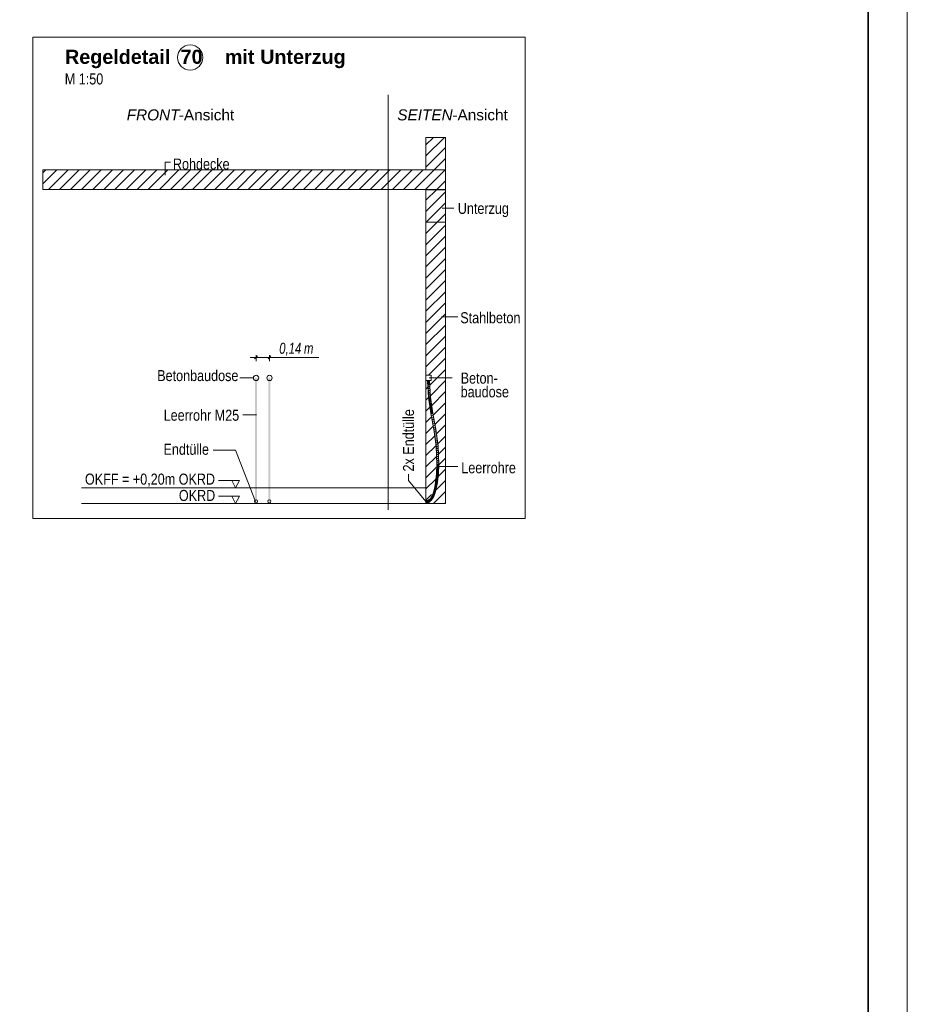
# Model space of a CAD drawing. Extents: x -620 to 300, y 62 to 1112.
# Tile 60 of 71: x 187 to 300, y 490 to 615. Entities that reach past the tile are written whole.
import ezdxf
from ezdxf.lldxf.tags import DXFTag

# ---------------------------------------------------------------- set-up
doc = ezdxf.new("R2010")
doc.units = 0
doc.layers.get('0').update_dxf_attribs({"lineweight": 13})
for name, color, linetype, lineweight, true_color in [('E_Aussparung Bemaßung-A06GA1MX8I', 5, 'Continuous', 9, 0x0000ff), ('E_Betonbaudose', 1, 'Continuous', 13, 0xff0000), ('E_Detail_Beschriftung', 7, 'Continuous', 13, 0x009900), ('E_Detail_Wandschraffur', 7, 'Continuous', 5, 0xc0c0c0), ('E_Leerrohr 25-A06GA1MY8I', 7, 'Continuous', 9, 0xff8000), ('E_Leerrohr 25-Shading', 7, 'Continuous', 9, 0xff8000), ('E_Leerrohr Beschriftung', 1, 'Continuous', 9, 0xff0000)]:
    doc.layers.add(name, color=color, linetype=linetype, lineweight=lineweight, true_color=true_color)
doc.layers.add('E_Detail_Linie_Text_Bem', color=7, linetype='Continuous', lineweight=13)
doc.layers.add('iwb_Plankopf Rahmen', color=7, linetype='Continuous', lineweight=35)
doc.styles.get("Standard").update_dxf_attribs({"font": 'ARIALN.TTF'})
tags = doc.linetypes.add('fein_strichliert', pattern=[4, 1, -2, 1]).pattern_tags.tags
tags[8:9] = [DXFTag(74, 4), DXFTag(75, 0), DXFTag(340, '0'), DXFTag(46, 0.0), DXFTag(50, 0.0), DXFTag(44, 0.0), DXFTag(45, 0.0)]
tags[6:7] = [DXFTag(74, 4), DXFTag(75, 0), DXFTag(340, '0'), DXFTag(46, 0.0), DXFTag(50, 0.0), DXFTag(44, 0.0), DXFTag(45, 0.0)]
tags[4:5] = [DXFTag(74, 4), DXFTag(75, 0), DXFTag(340, '0'), DXFTag(46, 0.0), DXFTag(50, 0.0), DXFTag(44, 0.0), DXFTag(45, 0.0)]
tags = doc.linetypes.add('fein_strichliert-A06GA1N18I', pattern=[4, 1, -2, 1]).pattern_tags.tags
tags[8:9] = [DXFTag(74, 4), DXFTag(75, 0), DXFTag(340, '0'), DXFTag(46, 0.0), DXFTag(50, 0.0), DXFTag(44, 0.0), DXFTag(45, 0.0)]
tags[6:7] = [DXFTag(74, 4), DXFTag(75, 0), DXFTag(340, '0'), DXFTag(46, 0.0), DXFTag(50, 0.0), DXFTag(44, 0.0), DXFTag(45, 0.0)]
tags[4:5] = [DXFTag(74, 4), DXFTag(75, 0), DXFTag(340, '0'), DXFTag(46, 0.0), DXFTag(50, 0.0), DXFTag(44, 0.0), DXFTag(45, 0.0)]
tags = doc.linetypes.add('STRICHPUNKT2-A06GA1MZ8I', pattern=[12.7, 6.35, -3.175, 0, -3.175]).pattern_tags.tags
tags[10:11] = [DXFTag(74, 4), DXFTag(75, 0), DXFTag(340, '0'), DXFTag(46, 0.0), DXFTag(50, 0.0), DXFTag(44, 0.0), DXFTag(45, 0.0)]
tags[8:9] = [DXFTag(74, 4), DXFTag(75, 0), DXFTag(340, '0'), DXFTag(46, 0.0), DXFTag(50, 0.0), DXFTag(44, 0.0), DXFTag(45, 0.0)]
tags[6:7] = [DXFTag(74, 4), DXFTag(75, 0), DXFTag(340, '0'), DXFTag(46, 0.0), DXFTag(50, 0.0), DXFTag(44, 0.0), DXFTag(45, 0.0)]
tags[4:5] = [DXFTag(74, 4), DXFTag(75, 0), DXFTag(340, '0'), DXFTag(46, 0.0), DXFTag(50, 0.0), DXFTag(44, 0.0), DXFTag(45, 0.0)]

# ---------------------------------------------------------------- blocks, each defined once
blk = doc.blocks.new('Shading-A06GA12D8I', base_point=(172.05, 724.32))
at = {"layer": 'E_Leerrohr 25-Shading', "color": 32, "true_color": 0xd96d00}
for points in [[(239.22, 569.27), (239.14, 569.27), (239.22, 569.26), (239.14, 569.26)], [(239.24, 569.26), (239.2, 569.26), (239.28, 568.87), (239.2, 568.87)], [(239.25, 569.27), (239.22, 569.27), (239.25, 569.26), (239.22, 569.26)], [(239.27, 569.26), (239.24, 569.26), (239.29, 568.87), (239.28, 568.87)], [(239.3, 569.27), (239.25, 569.27), (239.3, 569.26), (239.25, 569.26)], [(239.29, 568.87), (239.33, 568.87), (239.27, 569.26), (239.33, 569.26)], [(239.3, 569.26), (239.33, 569.26), (239.3, 569.27), (239.33, 569.27)], [(239.33, 569.27), (239.33, 569.26), (239.44, 569.27), (239.44, 569.26)], [(239.33, 569.26), (239.45, 569.16), (239.45, 569.26)], [(239.33, 569.26), (239.33, 568.87), (239.45, 569.16), (239.42, 568.87)], [(239.42, 568.87), (239.45, 568.87), (239.45, 569.16)], [(239.44, 569.26), (239.52, 569.26), (239.44, 569.27), (239.52, 569.27)], [(239.01, 553.89), (239.01, 554.03), (239, 553.89), (239, 554.03)], [(239, 553.84), (239.01, 553.84), (239, 553.89), (239.01, 553.89)], [(239.01, 553.81), (239.01, 553.84), (239, 553.81), (239, 553.84)], [(239, 553.73), (239.01, 553.73), (239, 553.81), (239.01, 553.81)], [(239, 553.65), (239.01, 553.65), (239, 553.73), (239.01, 553.73)], [(239.4, 553.87), (239.4, 553.97), (239.37, 553.87), (239.01, 553.97)], [(239.11, 553.85), (239.01, 553.97), (239.01, 553.84)], [(239.11, 553.85), (239.33, 553.86), (239.01, 553.97), (239.37, 553.87)], [(239.01, 553.84), (239.4, 553.84), (239.4, 553.85)], [(239.11, 553.84), (239.01, 553.84), (239.21, 553.83), (239.25, 553.82)], [(239.01, 553.72), (239.25, 553.82), (239.01, 553.84)], [(239.4, 553.83), (239.4, 553.84), (239.01, 553.84)], [(239.25, 553.82), (239.01, 553.72), (239.23, 553.76), (239.12, 553.73)], [(239.4, 553.72), (239.35, 553.75), (239.01, 553.72)], [(239.21, 553.85), (239.31, 553.86), (239.11, 553.85), (239.33, 553.86)], [(239.11, 553.85), (239.4, 553.85), (239.4, 553.86)], [(239.4, 553.81), (239.4, 553.83), (239.11, 553.84)], [(239.12, 553.73), (239.35, 553.75), (239.3, 553.79)], [(239.4, 553.86), (239.38, 553.87), (239.21, 553.85)], [(239.25, 553.82), (239.4, 553.81), (239.21, 553.83)], [(239.25, 553.82), (239.23, 553.76), (239.29, 553.8)], [(239.23, 553.76), (239.3, 553.79), (239.29, 553.8)], [(239.31, 553.81), (239.25, 553.82), (239.29, 553.8)], [(239.4, 553.81), (239.25, 553.82), (239.4, 553.79)], [(239.3, 553.79), (239.31, 553.81), (239.29, 553.8)], [(239.3, 553.79), (239.35, 553.8), (239.31, 553.81), (239.33, 553.8)], [(239.35, 553.75), (239.4, 553.79), (239.3, 553.79), (239.35, 553.8)], [(239.31, 553.86), (239.38, 553.87), (239.33, 553.86)], [(239.33, 553.86), (239.38, 553.87), (239.37, 553.87)], [(239.4, 553.79), (239.33, 553.8), (239.4, 553.79)], [(239.4, 553.79), (239.35, 553.75), (239.4, 553.76)], [(239.35, 553.75), (239.4, 553.72), (239.4, 553.76)], [(239.4, 553.87), (239.4, 553.87), (239.38, 553.87), (239.37, 553.87)], [(239.38, 553.87), (239.4, 553.86), (239.4, 553.87)]]:
    blk.add_solid(points, dxfattribs=at)
at = {"layer": 'E_Leerrohr 25-Shading', "color": 34, "true_color": 0xb05800}
for points in [[(239.2, 569.26), (239.37, 567.12), (239.29, 568.44)], [(239.37, 567.12), (239.2, 569.26), (239.34, 567.12)], [(239.23, 569.26), (239.2, 569.26), (239.25, 569.06), (239.29, 568.44)], [(239.25, 569.06), (239.25, 569.06), (239.23, 569.26), (239.24, 569.26)], [(239.25, 569.06), (239.24, 569.26), (239.24, 569.26)], [(239.49, 568.48), (239.42, 569.26), (239.43, 569.05)], [(239.49, 568.48), (239.46, 569.08), (239.42, 569.26), (239.45, 569.26)], [(239.55, 567.14), (239.49, 568.48), (239.43, 569.05)], [(239.49, 566.34), (239.34, 567.12), (239.46, 566.33)], [(239.49, 566.34), (239.48, 566.41), (239.34, 567.12), (239.37, 567.12)], [(239.77, 565.73), (239.59, 567.14), (239.55, 567.14)], [(239.77, 565.73), (239.8, 565.58), (239.59, 567.14), (239.86, 565.36)], [(239.56, 565.67), (239.49, 566.34), (239.46, 566.33)], [(239.69, 565.07), (239.48, 566.41), (239.65, 565.07), (239.56, 565.67)], [(239.8, 565.58), (239.77, 565.73), (239.79, 565.62)], [(239.78, 565.65), (239.77, 565.73), (239.86, 565.1)], [(239.69, 565.07), (239.65, 565.07), (240.06, 563.04), (240.02, 563.03)], [(239.89, 565.11), (239.78, 565.65), (239.86, 565.1)], [(239.89, 565.11), (239.9, 565.11), (239.79, 565.62), (239.8, 565.58)], [(239.8, 565.58), (239.9, 565.11), (239.86, 565.36)], [(240.27, 563.07), (239.98, 564.66), (239.86, 565.1), (239.89, 565.11)], [(240.27, 563.07), (239.86, 565.1), (240.23, 563.06)], [(239.98, 564.66), (239.9, 565.11), (239.89, 565.11)], [(240.06, 563.04), (240.02, 563.03), (240.34, 560.91), (240.32, 560.91)], [(240.35, 560.91), (240.06, 563.04), (240.34, 560.91)], [(240.27, 563.07), (240.23, 563.06), (240.57, 560.93), (240.53, 560.93)], [(240.34, 560.74), (240.34, 560.91), (240.32, 560.74), (240.32, 560.91)], [(240.34, 560.28), (240.34, 560.74), (240.32, 560.74)], [(240.39, 559.19), (240.34, 560.91), (240.34, 560.28)], [(240.34, 560.91), (240.39, 559.19), (240.35, 560.91), (240.38, 559.7)], [(240.38, 559.7), (240.36, 560.75), (240.35, 560.91)], [(240.45, 558.61), (240.36, 560.75), (240.41, 558.61), (240.39, 559.19)], [(240.65, 558.66), (240.53, 560.93), (240.55, 560.31)], [(240.65, 558.66), (240.66, 558.61), (240.53, 560.93), (240.57, 560.93)], [(240.6, 559.21), (240.65, 558.66), (240.55, 560.31)], [(240.45, 558.61), (240.41, 558.61), (240.35, 557.37), (240.34, 557.37)], [(240.38, 557.37), (240.45, 558.61), (240.35, 557.37), (240.45, 558.61)], [(240.59, 557.35), (240.62, 558.61), (240.55, 557.35)], [(240.59, 557.35), (240.61, 557.74), (240.62, 558.61), (240.63, 558.61)], [(240.63, 558.61), (240.66, 558.61), (240.6, 559.21), (240.65, 558.66)], [(240.6, 559.21), (240.62, 558.61), (240.63, 558.61)], [(240.61, 557.74), (240.66, 558.61), (240.63, 558.61)], [(240.66, 558.61), (240.66, 558.61), (240.65, 558.66)], [(240.17, 556.04), (240.19, 556.04), (240.29, 557.03), (240.24, 556.42)], [(240.24, 556.42), (240.21, 556.04), (240.38, 557.37)], [(240.29, 557.03), (240.24, 556.42), (240.35, 557.37), (240.38, 557.37)], [(240.35, 557.37), (240.34, 557.37), (240.29, 557.03)], [(240.51, 557.02), (240.38, 556.02), (240.41, 556.01)], [(240.42, 556.01), (240.51, 557.02), (240.41, 556.01)], [(240.51, 557.02), (240.42, 556.01), (240.49, 556.58)], [(240.51, 557.02), (240.51, 557.02), (240.59, 557.35), (240.49, 556.58)], [(240.51, 557.02), (240.59, 557.35), (240.55, 557.35)], [(240.08, 555.53), (240.11, 555.52), (240.14, 555.78), (240.16, 555.78)], [(240.16, 555.78), (240.11, 555.52), (240.16, 555.78), (240.11, 555.52)], [(240.11, 555.52), (240.11, 555.52), (240.16, 555.78)], [(240.19, 556.04), (240.17, 556.04), (240.14, 555.78), (240.13, 555.79)], [(240.14, 555.78), (240.16, 555.78), (240.19, 556.04), (240.21, 556.04)], [(240.16, 555.78), (240.16, 555.78), (240.21, 556.04)], [(240.19, 556.04), (240.21, 556.04), (240.24, 556.42)], [(240.32, 555.47), (240.34, 555.75), (240.28, 555.48)], [(240.32, 555.47), (240.35, 555.63), (240.34, 555.75), (240.37, 555.74)], [(240.41, 556.01), (240.38, 556.02), (240.37, 555.74), (240.34, 555.75)], [(240.35, 555.63), (240.37, 555.74), (240.37, 555.74)], [(240.37, 555.74), (240.42, 556.01), (240.37, 555.74), (240.41, 556.01)], [(239.7, 554.4), (239.66, 554.35), (239.72, 554.4), (239.63, 554.29)], [(239.67, 554.39), (239.66, 554.35), (239.69, 554.41), (239.7, 554.4)], [(239.69, 554.41), (239.69, 554.41), (239.67, 554.39)], [(239.69, 554.41), (239.69, 554.41), (239.72, 554.47), (239.72, 554.45)], [(239.72, 554.45), (239.69, 554.41), (239.72, 554.43), (239.7, 554.4)], [(239.8, 554.59), (239.79, 554.59), (239.72, 554.47)], [(239.72, 554.47), (239.72, 554.45), (239.8, 554.59), (239.8, 554.58)], [(239.8, 554.58), (239.72, 554.45), (239.81, 554.58), (239.72, 554.43)], [(239.81, 554.58), (239.72, 554.43), (239.82, 554.58), (239.72, 554.4)], [(239.72, 554.4), (239.72, 554.39), (239.82, 554.58)], [(239.72, 554.4), (239.72, 554.39), (239.72, 554.4)], [(239.79, 554.59), (239.8, 554.59), (239.82, 554.67), (239.82, 554.64)], [(239.82, 554.64), (239.8, 554.59), (239.82, 554.63), (239.8, 554.58)], [(239.82, 554.63), (239.8, 554.58), (239.82, 554.6), (239.81, 554.58)], [(239.81, 554.58), (239.82, 554.58), (239.82, 554.6)], [(239.97, 555.03), (239.95, 555.03), (239.82, 554.67)], [(239.82, 554.67), (239.82, 554.64), (239.97, 555.03), (239.98, 555.02)], [(239.98, 555.02), (239.82, 554.64), (239.98, 555.02), (239.82, 554.63)], [(239.98, 555.02), (239.82, 554.63), (239.99, 555.02), (239.82, 554.6)], [(239.82, 554.6), (239.82, 554.58), (239.99, 555.02)], [(239.9, 554.28), (239.98, 554.51), (239.87, 554.3)], [(239.9, 554.28), (240, 554.46), (239.98, 554.51), (240.01, 554.49)], [(239.95, 555.03), (239.97, 555.03), (240.05, 555.44), (240.01, 555.18)], [(240.01, 555.18), (239.97, 555.03), (240, 555.11), (239.98, 555.02)], [(240, 555.11), (239.98, 555.02), (240, 555.08), (239.98, 555.02)], [(239.98, 555.02), (239.99, 555.02), (240, 555.08)], [(240.03, 554.62), (239.98, 554.51), (239.99, 554.51)], [(240, 555.08), (239.99, 555.02), (240.11, 555.52)], [(240.01, 554.49), (240.03, 554.62), (239.99, 554.51)], [(240.11, 555.52), (240.01, 555.18), (240.11, 555.52), (240, 555.11)], [(240.11, 555.52), (240, 555.11), (240.11, 555.52), (240, 555.08)], [(240, 554.46), (240.02, 554.49), (240.01, 554.49)], [(240.05, 555.44), (240.01, 555.18), (240.08, 555.53), (240.11, 555.52)], [(240.01, 554.49), (240.17, 554.96), (240.03, 554.62), (240.16, 554.97)], [(240.02, 554.49), (240.19, 554.96), (240.01, 554.49), (240.17, 554.96)], [(240.08, 555.53), (240.08, 555.53), (240.05, 555.44)], [(240.26, 555.4), (240.16, 554.97), (240.17, 554.96)], [(240.19, 554.96), (240.26, 555.4), (240.17, 554.96)], [(240.26, 555.4), (240.19, 554.96), (240.21, 555.02)], [(240.26, 555.4), (240.26, 555.4), (240.32, 555.47), (240.21, 555.02)], [(240.26, 555.4), (240.32, 555.47), (240.28, 555.48)], [(239.1, 553.94), (239.09, 553.97), (239.01, 553.95), (239.01, 553.97)], [(239.01, 553.93), (239.1, 553.94), (239.01, 553.95), (239.1, 553.94)], [(239.12, 553.73), (239.12, 553.76), (239.01, 553.72), (239.01, 553.76)], [(239.09, 553.97), (239.1, 553.94), (239.18, 553.99), (239.11, 553.95)], [(239.1, 553.94), (239.1, 553.94), (239.11, 553.95)], [(239.11, 553.95), (239.1, 553.94), (239.17, 553.95), (239.14, 553.95)], [(239.18, 553.99), (239.11, 553.95), (239.18, 553.96), (239.17, 553.95)], [(239.23, 553.75), (239.23, 553.78), (239.12, 553.73), (239.12, 553.76)], [(239.14, 553.95), (239.18, 553.95), (239.18, 553.96)], [(239.26, 554), (239.25, 554.01), (239.18, 553.96), (239.18, 553.99)], [(239.18, 553.95), (239.27, 553.98), (239.18, 553.96), (239.26, 554)], [(239.34, 553.78), (239.33, 553.81), (239.23, 553.75), (239.23, 553.78)], [(239.3, 554.03), (239.25, 554.01), (239.26, 554)], [(239.27, 553.98), (239.3, 554.03), (239.26, 554)], [(239.27, 553.98), (239.34, 554.01), (239.3, 554.03), (239.32, 554.04)], [(239.44, 554.07), (239.42, 554.1), (239.34, 554.01), (239.32, 554.04)], [(239.44, 553.82), (239.42, 553.86), (239.34, 553.78), (239.33, 553.81)], [(239.42, 554.1), (239.43, 554.09), (239.51, 554.16), (239.52, 554.15)], [(239.44, 553.82), (239.47, 553.88), (239.42, 553.86)], [(239.43, 554.09), (239.44, 554.07), (239.52, 554.15), (239.53, 554.14)], [(239.44, 553.82), (239.56, 553.9), (239.47, 553.88), (239.55, 553.92)], [(239.55, 553.92), (239.54, 553.93), (239.47, 553.88)], [(239.59, 554.24), (239.58, 554.25), (239.51, 554.16), (239.5, 554.17)], [(239.51, 554.16), (239.52, 554.15), (239.59, 554.24), (239.6, 554.24)], [(239.6, 554.24), (239.52, 554.15), (239.61, 554.23), (239.52, 554.15)], [(239.52, 554.15), (239.53, 554.14), (239.61, 554.23)], [(239.54, 553.93), (239.66, 554), (239.56, 553.95)], [(239.54, 553.93), (239.65, 553.97), (239.66, 554), (239.67, 553.99)], [(239.65, 553.97), (239.54, 553.93), (239.55, 553.92)], [(239.56, 553.9), (239.65, 553.97), (239.55, 553.92)], [(239.66, 554), (239.65, 554.02), (239.56, 553.95)], [(239.58, 554.25), (239.58, 554.25), (239.67, 554.39), (239.66, 554.35)], [(239.66, 554.35), (239.58, 554.25), (239.63, 554.29), (239.59, 554.24)], [(239.63, 554.29), (239.59, 554.24), (239.62, 554.25), (239.6, 554.24)], [(239.6, 554.24), (239.61, 554.23), (239.62, 554.25)], [(239.62, 554.25), (239.61, 554.23), (239.72, 554.39)], [(239.72, 554.4), (239.63, 554.29), (239.72, 554.39), (239.62, 554.25)], [(239.71, 554.03), (239.77, 554.1), (239.65, 554.02), (239.75, 554.12)], [(239.71, 554.03), (239.65, 554.02), (239.66, 554)], [(239.67, 553.99), (239.71, 554.03), (239.66, 554)], [(239.9, 554.28), (239.87, 554.3), (239.77, 554.1), (239.75, 554.12)]]:
    blk.add_solid(points, dxfattribs=at)
at = {"layer": 'E_Leerrohr 25-Shading', "color": 30, "true_color": 0xf57b00}
for points in [[(239.24, 569.26), (239.25, 569.06), (239.33, 569.26), (239.3, 568.62)], [(239.3, 568.62), (239.25, 569.06), (239.29, 568.44)], [(239.37, 567.12), (239.3, 568.62), (239.29, 568.44)], [(239.3, 568.62), (239.35, 568.18), (239.33, 569.26)], [(239.37, 567.12), (239.46, 567.13), (239.3, 568.62), (239.46, 567.13)], [(239.33, 569.26), (239.35, 568.18), (239.39, 568.23), (239.4, 567.67)], [(239.42, 569.26), (239.33, 569.26), (239.55, 567.14), (239.46, 567.13)], [(239.4, 567.67), (239.46, 567.13), (239.39, 568.23)], [(239.57, 566.44), (239.46, 567.13), (239.48, 566.41), (239.37, 567.12)], [(239.77, 565.73), (239.55, 567.14), (239.57, 566.44), (239.46, 567.13)], [(239.69, 565.07), (239.78, 565.09), (239.48, 566.41), (239.55, 566.43)], [(239.78, 565.09), (239.57, 566.44), (239.55, 566.43)], [(239.86, 565.1), (239.77, 565.73), (239.78, 565.09), (239.57, 566.44)], [(239.78, 565.09), (239.69, 565.07), (240.15, 563.05), (240.06, 563.04)], [(239.86, 565.1), (239.78, 565.09), (240.23, 563.06), (240.15, 563.05)], [(240.15, 563.05), (240.06, 563.04), (240.44, 560.92), (240.35, 560.91)], [(240.23, 563.06), (240.15, 563.05), (240.53, 560.93), (240.44, 560.92)], [(240.45, 560.75), (240.44, 560.92), (240.36, 560.75), (240.35, 560.91)], [(240.53, 558.61), (240.45, 560.75), (240.45, 558.61), (240.36, 560.75)], [(240.53, 560.93), (240.44, 560.92), (240.62, 558.61), (240.53, 558.61)], [(240.53, 558.61), (240.45, 558.61), (240.46, 557.36), (240.38, 557.37)], [(240.62, 558.61), (240.53, 558.61), (240.55, 557.35), (240.46, 557.36)], [(240.46, 557.36), (240.38, 557.37), (240.29, 556.03), (240.21, 556.04)], [(240.55, 557.35), (240.46, 557.36), (240.38, 556.02), (240.29, 556.03)], [(240.25, 555.76), (240.16, 555.78), (240.2, 555.5), (240.11, 555.52)], [(240.29, 556.03), (240.21, 556.04), (240.25, 555.76), (240.16, 555.78)], [(240.34, 555.75), (240.25, 555.76), (240.28, 555.48), (240.2, 555.5)], [(240.38, 556.02), (240.29, 556.03), (240.34, 555.75), (240.25, 555.76)], [(239.9, 554.54), (239.82, 554.58), (239.8, 554.35), (239.72, 554.39)], [(239.98, 554.51), (239.9, 554.54), (239.87, 554.3), (239.8, 554.35)], [(240.07, 554.99), (239.99, 555.02), (239.9, 554.54), (239.82, 554.58)], [(240.16, 554.97), (240.07, 554.99), (239.98, 554.51), (239.9, 554.54)], [(240.2, 555.5), (240.11, 555.52), (240.07, 554.99), (239.99, 555.02)], [(240.28, 555.48), (240.2, 555.5), (240.16, 554.97), (240.07, 554.99)], [(239.11, 553.85), (239.1, 553.94), (239.01, 553.84), (239.01, 553.93)], [(239.12, 553.76), (239.11, 553.85), (239.01, 553.76), (239.01, 553.84)], [(239.1, 553.94), (239.14, 553.94), (239.14, 553.95)], [(239.1, 553.94), (239.11, 553.85), (239.14, 553.94)], [(239.14, 553.94), (239.11, 553.85), (239.19, 553.94), (239.2, 553.87)], [(239.23, 553.78), (239.2, 553.87), (239.12, 553.76), (239.11, 553.85)], [(239.14, 553.95), (239.14, 553.94), (239.19, 553.94)], [(239.19, 553.94), (239.18, 553.95), (239.14, 553.95)], [(239.14, 553.94), (239.19, 553.94), (239.19, 553.94)], [(239.27, 553.97), (239.27, 553.98), (239.18, 553.95)], [(239.19, 553.94), (239.29, 553.92), (239.18, 553.95), (239.27, 553.97)], [(239.2, 553.87), (239.3, 553.9), (239.19, 553.94), (239.29, 553.92)], [(239.33, 553.81), (239.3, 553.9), (239.23, 553.78), (239.2, 553.87)], [(239.34, 554.01), (239.27, 553.98), (239.35, 554)], [(239.27, 553.98), (239.28, 553.97), (239.35, 554), (239.36, 553.98)], [(239.28, 553.97), (239.27, 553.98), (239.27, 553.97)], [(239.29, 553.92), (239.33, 553.91), (239.27, 553.97), (239.28, 553.97)], [(239.28, 553.97), (239.33, 553.91), (239.36, 553.98), (239.38, 553.93)], [(239.3, 553.9), (239.33, 553.91), (239.29, 553.92)], [(239.42, 553.86), (239.38, 553.93), (239.33, 553.81), (239.3, 553.9)], [(239.44, 554.07), (239.34, 554.01), (239.45, 554.06), (239.34, 554.01)], [(239.34, 554.01), (239.37, 554.01), (239.45, 554.06), (239.47, 554.03)], [(239.37, 554.01), (239.34, 554.01), (239.35, 554)], [(239.36, 553.98), (239.47, 553.99), (239.35, 554), (239.37, 554.01)], [(239.38, 553.93), (239.47, 553.99), (239.36, 553.98)], [(239.37, 554.01), (239.47, 553.99), (239.47, 554.03), (239.49, 554)], [(239.54, 553.93), (239.49, 554), (239.42, 553.86), (239.38, 553.93)], [(239.53, 554.14), (239.44, 554.07), (239.54, 554.13)], [(239.44, 554.07), (239.47, 554.06), (239.54, 554.13), (239.57, 554.1)], [(239.47, 554.06), (239.44, 554.07), (239.45, 554.06)], [(239.47, 554.03), (239.55, 554.05), (239.45, 554.06), (239.47, 554.06)], [(239.47, 554.06), (239.55, 554.05), (239.57, 554.1), (239.59, 554.08)], [(239.49, 554), (239.55, 554.05), (239.47, 554.03)], [(239.65, 554.02), (239.59, 554.08), (239.54, 553.93), (239.49, 554)], [(239.61, 554.23), (239.53, 554.14), (239.62, 554.22)], [(239.53, 554.14), (239.55, 554.14), (239.62, 554.22), (239.66, 554.19)], [(239.55, 554.14), (239.53, 554.14), (239.54, 554.13)], [(239.57, 554.1), (239.62, 554.12), (239.54, 554.13), (239.55, 554.14)], [(239.55, 554.14), (239.62, 554.12), (239.66, 554.19), (239.68, 554.18)], [(239.59, 554.08), (239.62, 554.12), (239.57, 554.1)], [(239.75, 554.12), (239.68, 554.18), (239.65, 554.02), (239.59, 554.08)], [(239.61, 554.23), (239.63, 554.23), (239.72, 554.39), (239.79, 554.35)], [(239.63, 554.23), (239.61, 554.23), (239.62, 554.22)], [(239.66, 554.19), (239.71, 554.22), (239.62, 554.22), (239.63, 554.23)], [(239.63, 554.23), (239.71, 554.22), (239.79, 554.35), (239.8, 554.35)], [(239.68, 554.18), (239.71, 554.22), (239.66, 554.19)], [(239.87, 554.3), (239.8, 554.35), (239.75, 554.12), (239.68, 554.18)]]:
    blk.add_solid(points, dxfattribs=at)
blk = doc.blocks.new('Referenz-A06GA1N48I')
at = {"layer": 'E_Aussparung Bemaßung-A06GA1MX8I', "linetype": 'Continuous', "ltscale": 0.13}
for p, q in [((216.59, 572.22), (225.34, 572.22)), ((217.17, 572.03), (217.55, 572.41)), ((217.36, 572.52), (217.36, 571.72)), ((218.88, 572.03), (219.26, 572.41)), ((219.07, 572.52), (219.07, 571.72))]:
    blk.add_line(p, q, dxfattribs=at)
at = {"layer": 'E_Betonbaudose', "linetype": 'Continuous', "ltscale": 0.13}
for p, q in [((239.01, 569.26), (239.01, 569.94)), ((239.01, 569.94), (239.69, 569.94)), ((239.69, 569.94), (239.69, 569.26)), ((239.69, 569.26), (239.01, 569.26))]:
    blk.add_line(p, q, dxfattribs=at)
for centre, radius in [((217.36, 569.6), 0.34), ((219.07, 569.6), 0.34), ((217.35, 553.89), 0.2), ((219.06, 553.89), 0.2)]:
    blk.add_circle(centre, radius, dxfattribs=at)
at = {"layer": 'E_Detail_Linie_Text_Bem', "linetype": 'fein_strichliert-A06GA1N18I', "ltscale": 0.65}
for p, q in [((251.67, 613.03), (188.9, 613.03)), ((188.9, 613.03), (188.9, 551.71)), ((251.67, 551.71), (251.67, 613.03)), ((234.2, 552.79), (234.2, 605.67)), ((188.9, 551.71), (248.64, 551.71)), ((248.64, 551.71), (251.67, 551.71))]:
    blk.add_line(p, q, dxfattribs=at)
at = {"layer": 'E_Detail_Linie_Text_Bem', "linetype": 'Continuous', "ltscale": 0.13}
for p, q in [((239.01, 600.23), (241.51, 600.23)), ((239.01, 596.1), (239.01, 600.23)), ((241.51, 600.23), (241.51, 596.1)), ((241.51, 596.1), (190.19, 596.1)), ((190.19, 596.1), (190.19, 593.6)), ((241.51, 596.1), (239.01, 596.1)), ((241.51, 593.6), (241.51, 596.1)), ((190.19, 593.6), (200.58, 593.6)), ((190.19, 593.6), (239.01, 593.6)), ((200.58, 593.6), (241.51, 593.6)), ((239.01, 593.6), (241.51, 593.6)), ((239.01, 581.8), (239.01, 593.6)), ((239.01, 593.58), (241.51, 593.58)), ((239.01, 589.44), (239.01, 593.58)), ((241.51, 593.6), (241.51, 553.6)), ((241.51, 593.58), (241.51, 589.44)), ((241.51, 589.44), (239.01, 589.44)), ((239.01, 581.6), (239.01, 581.8)), ((239.01, 553.6), (239.01, 581.6)), ((195.11, 555.6), (238.98, 555.6)), ((195.11, 553.6), (240.26, 553.6)), ((241.51, 553.6), (239.01, 553.6))]:
    blk.add_line(p, q, dxfattribs=at)
at = {"layer": 'E_Detail_Linie_Text_Bem', "color": 0, "linetype": 'Continuous', "ltscale": 0.13}
for p, q in [((205.79, 595.42), (205.79, 597.07)), ((205.79, 597.07), (206.47, 597.07)), ((242.57, 591.21), (241.06, 591.21)), ((243.07, 577.38), (241.01, 577.38)), ((217.02, 569.6), (215.3, 569.6)), ((239.42, 569.6), (242.36, 569.6)), ((215.65, 564.92), (217.43, 564.92)), ((211.9, 560.38), (214.73, 560.38)), ((214.73, 560.38), (217.27, 553.87)), ((240.39, 558.32), (243.09, 558.32)), ((236.8, 557.35), (236.8, 556.53)), ((215.25, 556.55), (212.56, 556.55)), ((214.28, 556.55), (214.74, 555.6)), ((214.74, 555.6), (215.25, 556.55)), ((236.8, 556.53), (239, 553.84)), ((215.25, 554.55), (212.56, 554.55)), ((214.28, 554.55), (214.74, 553.6)), ((214.74, 553.6), (215.25, 554.55))]:
    blk.add_line(p, q, dxfattribs=at)
at = {"layer": 'E_Detail_Linie_Text_Bem', "linetype": 'Continuous', "ltscale": 0.13}
for points in [[(217.48, 569.63), (217.48, 553.89), (217.23, 569.63), (217.23, 553.89)], [(219.19, 569.63), (219.19, 553.89), (218.94, 569.63), (218.94, 553.89)]]:
    blk.add_solid(points, dxfattribs=at)
at = {"layer": 'E_Detail_Wandschraffur', "linetype": 'fein_strichliert', "ltscale": 0.13}
for p, q in [((239.01, 597.89), (241.36, 600.23)), ((240.06, 596.1), (241.51, 597.56)), ((190.19, 594.31), (191.97, 596.1)), ((192.3, 593.6), (194.8, 596.1)), ((195.13, 593.6), (197.63, 596.1)), ((197.96, 593.6), (200.46, 596.1)), ((200.79, 593.6), (203.29, 596.1)), ((203.62, 593.6), (206.12, 596.1)), ((206.44, 593.6), (208.94, 596.1)), ((209.27, 593.6), (211.77, 596.1)), ((212.1, 593.6), (214.6, 596.1)), ((214.93, 593.6), (217.43, 596.1)), ((217.76, 593.6), (220.26, 596.1)), ((220.59, 593.6), (223.09, 596.1)), ((223.41, 593.6), (225.91, 596.1)), ((226.24, 593.6), (228.74, 596.1)), ((229.07, 593.6), (231.57, 596.1)), ((231.9, 593.6), (234.4, 596.1)), ((234.73, 593.6), (237.23, 596.1)), ((237.56, 593.6), (240.06, 596.1)), ((240.86, 594.07), (241.45, 594.67)), ((241.45, 594.67), (241.51, 594.73)), ((239.01, 592.23), (240.39, 593.6)), ((240.39, 593.6), (240.86, 594.07)), ((239.01, 589.4), (241.51, 591.9)), ((239.01, 586.57), (241.51, 589.07)), ((239.01, 583.74), (241.51, 586.24)), ((239.01, 580.91), (241.51, 583.41)), ((239.01, 578.09), (241.51, 580.59)), ((239.01, 575.26), (241.51, 577.76)), ((239.01, 572.43), (241.51, 574.93)), ((239.35, 569.94), (241.51, 572.1)), ((239.58, 567.34), (241.51, 569.27)), ((239.01, 566.77), (239.43, 567.19)), ((239.95, 564.88), (241.51, 566.44)), ((239.01, 563.94), (239.71, 564.64)), ((240.36, 562.47), (241.51, 563.62)), ((239.01, 561.12), (240.13, 562.23)), ((240.62, 559.9), (241.51, 560.79)), ((239.01, 558.29), (240.34, 559.61)), ((240.54, 556.99), (241.51, 557.96)), ((239.01, 555.46), (240.26, 556.71)), ((239.99, 553.6), (241.51, 555.13))]:
    blk.add_line(p, q, dxfattribs=at)
at = {"layer": 'E_Detail_Wandschraffur', "linetype": 'ByBlock', "ltscale": 0.13}
for p, q in [((239.01, 599.3), (239.95, 600.23)), ((239.01, 596.47), (241.51, 598.97)), ((190.19, 595.73), (190.56, 596.1)), ((190.89, 593.6), (193.39, 596.1)), ((193.72, 593.6), (196.22, 596.1)), ((196.54, 593.6), (199.04, 596.1)), ((199.37, 593.6), (201.87, 596.1)), ((202.2, 593.6), (204.7, 596.1)), ((205.03, 593.6), (207.53, 596.1)), ((207.86, 593.6), (210.36, 596.1)), ((210.69, 593.6), (213.19, 596.1)), ((213.52, 593.6), (216.02, 596.1)), ((216.34, 593.6), (218.84, 596.1)), ((219.17, 593.6), (221.67, 596.1)), ((222, 593.6), (224.5, 596.1)), ((224.83, 593.6), (227.33, 596.1)), ((227.66, 593.6), (230.16, 596.1)), ((230.49, 593.6), (232.99, 596.1)), ((233.31, 593.6), (235.81, 596.1)), ((236.14, 593.6), (238.64, 596.1)), ((238.97, 593.6), (241.47, 596.1)), ((241.47, 596.1), (241.51, 596.14)), ((239.01, 590.81), (241.51, 593.31)), ((239.01, 587.99), (241.51, 590.49)), ((239.01, 585.16), (241.51, 587.66)), ((239.01, 582.33), (241.51, 584.83)), ((239.01, 579.5), (241.51, 582)), ((239.01, 576.67), (241.51, 579.17)), ((239.01, 573.84), (241.51, 576.34)), ((239.01, 571.02), (241.51, 573.52)), ((239.49, 568.67), (241.51, 570.69)), ((239.01, 568.19), (239.31, 568.48)), ((239.76, 566.1), (241.51, 567.86)), ((239.01, 565.36), (239.56, 565.9)), ((240.17, 563.69), (241.51, 565.03)), ((239.01, 562.53), (239.9, 563.42)), ((240.53, 561.22), (241.51, 562.2)), ((239.01, 559.7), (240.27, 560.96)), ((239.01, 556.87), (240.33, 558.19)), ((240.67, 558.53), (241.51, 559.37)), ((240.3, 555.34), (241.51, 556.54)), ((239.01, 554.04), (239.7, 554.73)), ((241.4, 553.6), (241.51, 553.72))]:
    blk.add_line(p, q, dxfattribs=at)
at = {"layer": 'E_Leerrohr 25-A06GA1MY8I', "linetype": 'Continuous', "ltscale": 0.13}
for p, q in [((239.14, 569.27), (239.14, 569.26)), ((239.14, 569.27), (239.25, 569.27)), ((239.14, 569.26), (239.25, 569.26)), ((239.2, 569.26), (239.2, 568.87)), ((239.2, 569.26), (239.28, 569.26)), ((239.2, 569.26), (239.45, 569.26)), ((239.2, 569.26), (239.34, 567.12)), ((239.2, 568.87), (239.28, 568.87)), ((239.23, 569.01), (239.46, 569.02)), ((239.24, 568.76), (239.48, 568.77)), ((239.25, 569.27), (239.41, 569.27)), ((239.25, 569.26), (239.41, 569.26)), ((239.26, 568.51), (239.49, 568.52)), ((239.27, 568.26), (239.51, 568.27)), ((239.28, 569.26), (239.38, 569.26)), ((239.28, 568.87), (239.38, 568.87)), ((239.38, 569.26), (239.45, 569.26)), ((239.38, 568.87), (239.45, 568.87)), ((239.41, 569.27), (239.52, 569.27)), ((239.41, 569.26), (239.52, 569.26)), ((239.45, 568.87), (239.45, 569.26)), ((239.45, 569.26), (239.59, 567.14)), ((239.52, 569.26), (239.52, 569.27)), ((239.29, 568.01), (239.52, 568.02)), ((239.3, 567.76), (239.54, 567.77)), ((239.32, 567.51), (239.55, 567.53)), ((239.34, 567.26), (239.57, 567.28)), ((239.34, 567.12), (239.65, 565.07)), ((239.36, 567.01), (239.6, 567.03)), ((239.59, 567.14), (239.9, 565.11)), ((239.4, 566.76), (239.63, 566.79)), ((239.44, 566.51), (239.67, 566.54)), ((239.48, 566.26), (239.71, 566.29)), ((239.52, 566.01), (239.75, 566.05)), ((239.55, 565.77), (239.79, 565.8)), ((239.59, 565.52), (239.82, 565.55)), ((239.63, 565.27), (239.86, 565.31)), ((239.65, 565.07), (240.02, 563.03)), ((239.67, 565.02), (239.9, 565.06)), ((239.71, 564.78), (239.95, 564.82)), ((239.76, 564.53), (239.99, 564.57)), ((239.9, 565.11), (240.27, 563.07)), ((239.8, 564.29), (240.04, 564.32)), ((239.85, 564.04), (240.08, 564.08)), ((239.89, 563.79), (240.13, 563.83)), ((239.94, 563.55), (240.17, 563.59)), ((239.98, 563.3), (240.21, 563.34)), ((240.02, 563.03), (240.32, 560.91)), ((240.03, 563.06), (240.26, 563.09)), ((240.06, 562.81), (240.29, 562.84)), ((240.1, 562.56), (240.33, 562.6)), ((240.13, 562.32), (240.36, 562.35)), ((240.16, 562.07), (240.4, 562.1)), ((240.27, 563.07), (240.57, 560.93)), ((240.2, 561.82), (240.43, 561.85)), ((240.23, 561.58), (240.47, 561.6)), ((240.27, 561.33), (240.5, 561.35)), ((240.3, 561.08), (240.54, 561.1)), ((240.32, 560.91), (240.41, 558.61)), ((240.33, 560.84), (240.56, 560.86)), ((240.57, 560.93), (240.66, 558.61)), ((240.34, 560.59), (240.57, 560.6)), ((240.35, 560.34), (240.58, 560.35)), ((240.36, 560.09), (240.59, 560.1)), ((240.37, 559.84), (240.6, 559.85)), ((240.38, 559.59), (240.61, 559.6)), ((240.41, 558.61), (240.34, 557.37)), ((240.39, 559.34), (240.62, 559.35)), ((240.4, 559.09), (240.63, 559.1)), ((240.4, 558.35), (240.64, 558.35)), ((240.41, 558.85), (240.64, 558.85)), ((240.42, 558.6), (240.65, 558.6)), ((240.66, 558.61), (240.59, 557.35)), ((240.34, 557.37), (240.17, 556.04)), ((240.31, 557.11), (240.55, 557.09)), ((240.34, 557.36), (240.58, 557.34)), ((240.36, 557.61), (240.59, 557.59)), ((240.37, 557.85), (240.61, 557.84)), ((240.39, 558.1), (240.62, 558.09)), ((240.59, 557.35), (240.42, 556.01)), ((240.13, 555.79), (240.08, 555.53)), ((240.17, 556.04), (240.13, 555.79)), ((240.15, 555.88), (240.38, 555.84)), ((240.19, 556.12), (240.42, 556.09)), ((240.22, 556.37), (240.45, 556.34)), ((240.25, 556.62), (240.48, 556.59)), ((240.28, 556.87), (240.52, 556.84)), ((240.37, 555.74), (240.32, 555.47)), ((240.42, 556.01), (240.37, 555.74)), ((239.69, 554.41), (239.58, 554.25)), ((239.79, 554.59), (239.69, 554.41)), ((239.74, 554.48), (239.95, 554.37)), ((239.95, 555.03), (239.79, 554.59)), ((239.84, 554.7), (240.05, 554.61)), ((240.02, 554.49), (239.9, 554.28)), ((239.92, 554.93), (240.14, 554.85)), ((240.08, 555.53), (239.95, 555.03)), ((239.99, 555.16), (240.22, 555.1)), ((240.19, 554.96), (240.02, 554.49)), ((240.05, 555.4), (240.28, 555.34)), ((240.1, 555.64), (240.33, 555.59)), ((240.32, 555.47), (240.19, 554.96)), ((239.01, 554.03), (239, 554.03)), ((239, 553.92), (239, 554.03)), ((239, 553.77), (239, 553.92)), ((239, 553.65), (239, 553.77)), ((239, 553.65), (239.01, 553.65)), ((239.01, 553.92), (239.01, 554.03)), ((239.4, 553.97), (239.01, 553.97)), ((239.01, 553.9), (239.01, 553.97)), ((239.01, 553.97), (239.01, 553.72)), ((239.09, 553.97), (239.01, 553.97)), ((239.01, 553.77), (239.01, 553.92)), ((239.01, 553.79), (239.01, 553.9)), ((239.01, 553.72), (239.01, 553.79)), ((239.01, 553.65), (239.01, 553.77)), ((239.12, 553.73), (239.01, 553.72)), ((239.01, 553.72), (239.4, 553.72)), ((239.07, 553.97), (239.09, 553.73)), ((239.18, 553.99), (239.09, 553.97)), ((239.23, 553.75), (239.12, 553.73)), ((239.25, 554.01), (239.18, 553.99)), ((239.34, 553.78), (239.23, 553.75)), ((239.32, 554.04), (239.25, 554.01)), ((239.28, 554.02), (239.37, 553.8)), ((239.42, 554.1), (239.32, 554.04)), ((239.44, 553.82), (239.34, 553.78)), ((239.4, 553.9), (239.4, 553.97)), ((239.4, 553.79), (239.4, 553.9)), ((239.4, 553.72), (239.4, 553.79)), ((239.5, 554.17), (239.42, 554.1)), ((239.56, 553.9), (239.44, 553.82)), ((239.46, 554.13), (239.61, 553.95)), ((239.58, 554.25), (239.5, 554.17)), ((239.67, 553.99), (239.56, 553.9)), ((239.61, 554.29), (239.8, 554.15)), ((239.77, 554.1), (239.67, 553.99)), ((239.9, 554.28), (239.77, 554.1))]:
    blk.add_line(p, q, dxfattribs=at)
at = {"layer": 'E_Leerrohr 25-A06GA1MY8I', "linetype": 'STRICHPUNKT2-A06GA1MZ8I', "lineweight": 5, "ltscale": 0.13}
for p, q in [((239.33, 569.26), (239.33, 568.87)), ((239.01, 553.84), (239.4, 553.84))]:
    blk.add_line(p, q, dxfattribs=at)
at = {"layer": 'E_Leerrohr Beschriftung', "linetype": 'Continuous', "ltscale": 0.13}
blk.add_circle((208.96, 610.42), 1.6, dxfattribs=at)
at = {"layer": 'E_Aussparung Bemaßung-A06GA1MX8I', "linetype": 'Continuous', "ltscale": 0.13, "char_height": 1.4, "attachment_point": 1}
for s, insert in [('{\\W0.9;\\fArial Narrow|b0|i1;0,14 }', (220.31, 574.08)), ('{\\W0.9;\\fArial Narrow|b0|i1;m}', (223.46, 574.08))]:
    blk.add_mtext(s, dxfattribs=dict(at, insert=insert))
at = {"layer": 'E_Detail_Beschriftung', "color": 1, "linetype": 'Continuous', "lineweight": 35, "ltscale": 0.35, "true_color": 0xff0000, "char_height": 1.8, "attachment_point": 1}
for s, insert in [('{\\fArial|b1|i0;Regeldetail}', (193.01, 611.41)), ('{\\fArial|b1|i0;70}', (207.74, 611.41)), ('{\\fArial|b1|i0;mit}', (213.38, 611.41)), ('{\\fArial|b1|i0;Unterzug}', (217.88, 611.41))]:
    blk.add_mtext(s, dxfattribs=dict(at, insert=insert))
at = {"layer": 'E_Detail_Beschriftung', "linetype": 'Continuous', "ltscale": 0.13, "char_height": 1.4, "attachment_point": 1}
for s, insert in [('{\\fArial Narrow;M 1:50}', (192.98, 608.39)), ('{\\fArial Narrow;Rohdecke}', (206.76, 597.55)), ('{\\fArial Narrow;Unterzug}', (243.07, 591.9)), ('{\\fArial Narrow;Stahlbeton}', (243.38, 577.97)), ('{\\fArial Narrow;Betonbaudose}', (204.76, 570.6)), ('{\\fArial Narrow;Beton-}', (243.43, 570.28)), ('{\\fArial Narrow;baudose}', (243.43, 568.53)), ('{\\fArial Narrow;Leerrohr M25}', (205.58, 565.55)), ('{\\fArial Narrow;Endtülle}', (205.56, 561.21)), ('{\\fArial Narrow;Leerrohre}', (243.51, 558.86)), ('{\\fArial Narrow;OKFF = +0,20m OKRD}', (195.55, 557.41)), ('{\\fArial Narrow;OKRD}', (207.52, 555.33))]:
    blk.add_mtext(s, dxfattribs=dict(at, insert=insert))
at = {"layer": 'E_Detail_Beschriftung', "linetype": 'Continuous', "lineweight": -2, "ltscale": 0.25, "char_height": 1.4, "attachment_point": 1}
for s, insert in [('{\\fArial|b0|i1;FRONT}', (200.87, 603.81)), ('{\\fArial;-Ansicht}', (207.51, 603.81)), ('{\\fArial|b0|i1;SEITEN}', (235.35, 603.81)), ('{\\fArial;-Ansicht}', (242.38, 603.81))]:
    blk.add_mtext(s, dxfattribs=dict(at, insert=insert))
at = {"layer": 'E_Detail_Beschriftung', "linetype": 'Continuous', "ltscale": 0.13, "insert": (236.08, 557.68), "char_height": 1.4, "attachment_point": 1, "rotation": 90}
blk.add_mtext('{\\fArial Narrow;2x Endtülle}', dxfattribs=at)

msp = doc.modelspace()

# ---------------------------------------------------------------- linework, layer by layer
at = {"layer": 'iwb_Plankopf Rahmen', "color": 8, "lineweight": 13, "ltscale": 0.13, "true_color": 0x808080}
msp.add_lwpolyline([(300.35, 62.43), (-619.65, 62.43), (-619.65, 1112.43), (300.35, 1112.43), (300.35, 62.43)], close=True, dxfattribs=at)
at = {"layer": 'iwb_Plankopf Rahmen', "ltscale": 0.35}
msp.add_lwpolyline([(-599.65, 67.43), (-599.65, 1107.43), (295.35, 1107.43), (295.35, 67.43), (-599.65, 67.43)], close=True, dxfattribs=at)

# ---------------------------------------------------------------- block references
at = {"color": 8, "lineweight": 25, "ltscale": 0.25, "true_color": 0x808080}
msp.add_blockref('Referenz-A06GA1N48I', (0, 0), dxfattribs=at)
msp.add_blockref('Shading-A06GA12D8I', (172.05, 724.32))

doc.saveas('drawing.dxf')
